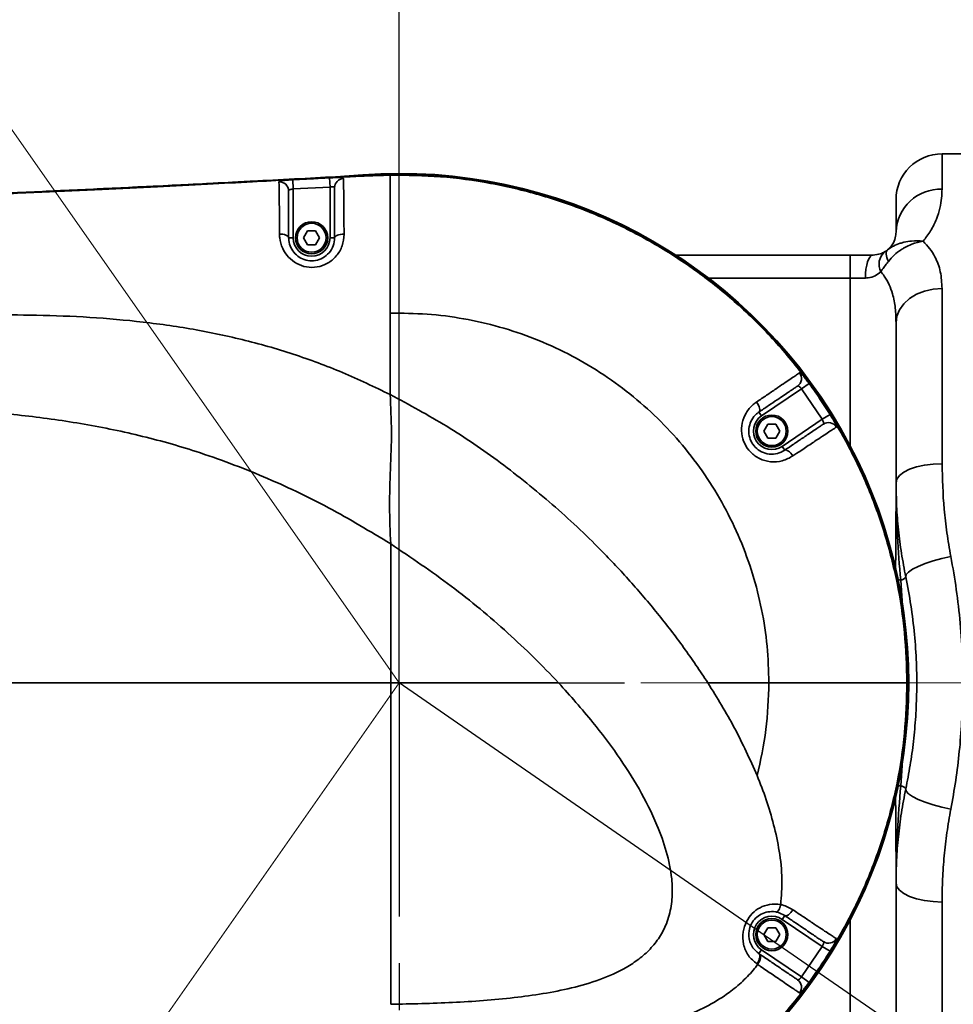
# Model space of a CAD drawing. Header units: millimetres. Extents: x -10540 to 6039, y -7467 to 6433.
# Tile 136 of 177: x -3058 to -2855, y 2593 to 2807. Entities that reach past the tile are written whole.
import ezdxf

# ---------------------------------------------------------------- set-up
doc = ezdxf.new("R2010")
doc.units = ezdxf.units.MM
doc.header["$LTSCALE"] = 8
doc.header["$PDSIZE"] = -1
doc.linetypes.add('CENTER', pattern=[10.16, 6.35, -1.27, 1.27, -1.27])
doc.linetypes.add('CENTERX2', pattern=[20.32, 12.7, -2.54, 2.54, -2.54])
doc.layers.get('Defpoints').update_dxf_attribs({"true_color": 0x5e5e5e})
doc.layers.add('2细线层', color=4, linetype='Continuous', lineweight=13)
doc.layers.add('7标注层', color=4, linetype='Continuous', lineweight=13)
doc.layers.add('中心线层', color=1, linetype='CENTER')
doc.layers.add('细实线层', color=7, linetype='Continuous')
doc.dimstyles.new('ISO-25', dxfattribs={"dimscale": 20, "dimtxt": 5, "dimasz": 6, "dimexe": 6, "dimexo": 0.625, "dimtad": 1, "dimtoh": 1, "dimdec": 0, "dimtxsty": 'Standard', "dimcen": 2.5, "dimclrd": 1, "dimclre": 1, "dimclrt": 4, "dimadec": 1, "dimazin": 2, "dimtfac": 1, "dimtdec": 0, "dimtmove": 0, "dimatfit": 0, "dimfxl": 1, "dimarcsym": 0})

# ---------------------------------------------------------------- blocks, each defined once
blk = doc.blocks.new('SW_CENTERMARKSYMBOL_2')
at = {"layer": '中心线层', "color": 0}
for p, q in [((0, 5), (0, 49)), ((0, 0), (0, 2.5)), ((-5, 0), (-49, 0)), ((0, 0), (-2.5, 0)), ((0, 0), (0, -2.5)), ((0, 0), (2.5, 0)), ((5, 0), (49, 0)), ((0, -5), (0, -49))]:
    blk.add_line(p, q, dxfattribs=at)
blk = doc.blocks.new('*D78')
at = {"layer": 'Defpoints', "color": 0, "linetype": 'ByBlock', "transparency": 16777216}
for p in [(-4976.16, 2662.54), (-2658.47, 2662.54), (-4574.67, 2472.48), (-4229.73, 2154.19), (-4257.59, 674.22)]:
    blk.add_point(p, dxfattribs=at)
at = {"layer": '细实线层', "color": 1, "linetype": 'ByBlock', "lineweight": -2, "transparency": 16777216}
blk.add_arc((-4608.18, 2662.54), 633.76, 290.86508, 349.13492, dxfattribs=at)
at = {"layer": '细实线层', "color": 1, "linetype": 'ByBlock', "transparency": 16777216}
for points in [[(-4005.7, 2544.97), (-3965.88, 2541.18), (-3974.43, 2662.54)], [(-4377.14, 2051.06), (-4387.78, 2089.62), (-4498.13, 2038.41)]]:
    blk.add_solid(points, dxfattribs=at)
at = {"layer": '细实线层', "color": 4, "linetype": 'ByBlock', "transparency": 16777216, "insert": (-4118.82, 2368.92), "char_height": 100, "attachment_point": 5, "rotation": 59.0362}
blk.add_mtext('80°', dxfattribs=at)
blk = doc.blocks.new('*D87')
at = {"layer": '2细线层', "color": 1, "linetype": 'ByBlock', "lineweight": -2, "transparency": 16777216}
for p, q in [((-4788.68, 4272.97), (-1386.54, 4272.97)), ((-1506.54, 792.54), (-1506.54, 4152.97)), ((-5173.81, 672.54), (-1386.54, 672.54))]:
    blk.add_line(p, q, dxfattribs=at)
at = {"layer": '2细线层', "color": 1, "linetype": 'ByBlock', "transparency": 16777216}
for points in [[(-1526.54, 4152.97), (-1486.54, 4152.97), (-1506.54, 4272.97)], [(-1526.54, 792.54), (-1486.54, 792.54), (-1506.54, 672.54)]]:
    blk.add_solid(points, dxfattribs=at)
at = {"layer": 'Defpoints', "color": 0, "linetype": 'ByBlock', "transparency": 16777216}
for p in [(-4801.18, 4272.97), (-1506.54, 4272.97), (-5186.31, 672.54)]:
    blk.add_point(p, dxfattribs=at)
at = {"layer": '2细线层', "color": 4, "linetype": 'ByBlock', "transparency": 16777216, "insert": (-1569.6, 2367.54), "char_height": 100, "attachment_point": 5, "rotation": 90}
blk.add_mtext('3600', dxfattribs=at)
blk = doc.blocks.new('*D93')
at = {"layer": '2细线层', "color": 1, "linetype": 'ByBlock', "lineweight": -2, "transparency": 16777216}
for p, q in [((-4801.18, 2445.04), (-4801.18, 3353.12)), ((-2975.18, 2675.04), (-2975.18, 3353.12)), ((-4681.18, 3233.12), (-3095.18, 3233.12))]:
    blk.add_line(p, q, dxfattribs=at)
at = {"layer": '2细线层', "color": 1, "linetype": 'ByBlock', "transparency": 16777216}
for points in [[(-4681.18, 3253.12), (-4681.18, 3213.12), (-4801.18, 3233.12)], [(-3095.18, 3253.12), (-3095.18, 3213.12), (-2975.18, 3233.12)]]:
    blk.add_solid(points, dxfattribs=at)
at = {"layer": 'Defpoints', "color": 0, "linetype": 'ByBlock', "transparency": 16777216}
for p in [(-2975.18, 3233.12), (-2975.18, 2662.54), (-4801.18, 2432.54)]:
    blk.add_point(p, dxfattribs=at)
at = {"layer": '2细线层', "color": 4, "linetype": 'ByBlock', "transparency": 16777216, "insert": (-3888.18, 3295.62), "char_height": 100, "attachment_point": 5}
blk.add_mtext('1826', dxfattribs=at)
blk = doc.blocks.new('*D94')
at = {"layer": '2细线层', "color": 1, "linetype": 'ByBlock', "lineweight": -2, "transparency": 16777216}
blk.add_arc((-2975.18, 2662.54), 313.74, 22.0503, 102.9497, dxfattribs=at)
at = {"layer": '2细线层', "color": 1, "linetype": 'ByBlock', "transparency": 16777216}
for points in [[(-3037.36, 2950.03), (-3053.61, 2986.58), (-3155.13, 2919.54)], [(-2664.75, 2784.15), (-2704.02, 2776.5), (-2661.44, 2662.54)]]:
    blk.add_solid(points, dxfattribs=at)
at = {"layer": 'Defpoints', "color": 0, "linetype": 'ByBlock', "transparency": 16777216}
for p in [(-3248.47, 3052.84), (-2740.8, 2871.11), (-4976.16, 2662.54), (-2975.18, 2662.54), (-2658.47, 2662.54)]:
    blk.add_point(p, dxfattribs=at)
at = {"layer": '2细线层', "color": 4, "linetype": 'ByBlock', "transparency": 16777216, "insert": (-2801.45, 2996.27), "char_height": 100, "attachment_point": 5, "rotation": 332.5}
blk.add_mtext('125°', dxfattribs=at)
blk = doc.blocks.new('*D95')
at = {"layer": '2细线层', "color": 1, "linetype": 'ByBlock', "lineweight": -2, "transparency": 16777216}
blk.add_line((-2645.97, 2662.54), (-2450.72, 2662.54), dxfattribs=at)
blk.add_arc((-2975.18, 2662.54), 404.46, 252.0622, 342.9378, dxfattribs=at)
at = {"layer": '2细线层', "color": 1, "linetype": 'ByBlock', "transparency": 16777216}
for points in [[(-2608.3, 2546.83), (-2568.74, 2540.9), (-2570.72, 2662.54)], [(-3108.66, 2259.84), (-3090.83, 2295.64), (-3207.17, 2331.23)]]:
    blk.add_solid(points, dxfattribs=at)
at = {"layer": 'Defpoints', "color": 0, "linetype": 'ByBlock', "transparency": 16777216}
for p in [(-4976.16, 2662.54), (-2975.18, 2662.54), (-2658.47, 2662.54), (-2673.04, 2393.66), (-3248.47, 2272.24)]:
    blk.add_point(p, dxfattribs=at)
at = {"layer": '2细线层', "color": 4, "linetype": 'ByBlock', "transparency": 16777216, "insert": (-2920.97, 2324.9), "char_height": 100, "attachment_point": 5, "rotation": 9.1207}
blk.add_mtext('125°', dxfattribs=at)
blk = doc.blocks.new('*D96')
at = {"layer": '2细线层', "color": 1, "linetype": 'ByBlock', "lineweight": -2, "transparency": 16777216}
for p, q in [((-2975.18, 2675.04), (-2975.18, 3353.12)), ((-2730.18, 2675.03), (-2730.18, 3353.12)), ((-3095.18, 3233.12), (-3215.18, 3233.12)), ((-2975.18, 3233.12), (-2730.18, 3233.12)), ((-2610.18, 3233.12), (-2206.68, 3233.12))]:
    blk.add_line(p, q, dxfattribs=at)
at = {"layer": '2细线层', "color": 1, "linetype": 'ByBlock', "transparency": 16777216}
for points in [[(-3095.18, 3253.12), (-3095.18, 3213.12), (-2975.18, 3233.12)], [(-2610.18, 3253.12), (-2610.18, 3213.12), (-2730.18, 3233.12)]]:
    blk.add_solid(points, dxfattribs=at)
at = {"layer": 'Defpoints', "color": 0, "linetype": 'ByBlock', "transparency": 16777216}
for p in [(-2975.18, 3233.12), (-2975.18, 2662.54), (-2730.18, 2662.53)]:
    blk.add_point(p, dxfattribs=at)
at = {"layer": '2细线层', "color": 4, "linetype": 'ByBlock', "transparency": 16777216, "insert": (-2320.87, 3295.62), "char_height": 100, "attachment_point": 5}
blk.add_mtext('245', dxfattribs=at)

msp = doc.modelspace()

# ---------------------------------------------------------------- linework, layer by layer
at = {"color": 7, "linetype": 'Continuous', "lineweight": 35}
for p, q in [((-2848.36, 2777.54), (-2857.18, 2777.54)), ((-2857.18, 2777.54), (-2857.18, 2769.87)), ((-2998.28, 2771.9), (-2998.18, 2769.9)), ((-2990.28, 2772.32), (-2990.18, 2770.32)), ((-2977.11, 2773.03), (-2977.1, 2772.9)), ((-2990.18, 2770.32), (-2998.18, 2769.9)), ((-2998.18, 2769.9), (-2998.18, 2759.29)), ((-2990.18, 2759.29), (-2990.18, 2770.32)), ((-2867.18, 2760.54), (-2867.18, 2767.54)), ((-2998.18, 2759.29), (-2999.18, 2759.29)), ((-2995.91, 2759.29), (-2995.04, 2760.79)), ((-2995.04, 2757.79), (-2995.91, 2759.29)), ((-2995.04, 2760.79), (-2993.31, 2760.79)), ((-2993.31, 2760.79), (-2992.45, 2759.29)), ((-2992.45, 2759.29), (-2993.31, 2757.79)), ((-2990.18, 2759.29), (-2989.18, 2759.29)), ((-2993.31, 2757.79), (-2995.04, 2757.79)), ((-2915.04, 2755.54), (-2877.18, 2755.54)), ((-2877.18, 2755.54), (-2872.18, 2755.54)), ((-2877.18, 2755.54), (-2877.18, 2750.54)), ((-2877.18, 2750.54), (-2907.93, 2750.54)), ((-2873.84, 2750.54), (-2877.18, 2750.54)), ((-2877.18, 2714.13), (-2877.18, 2750.54)), ((-2857.18, 2748.25), (-2857.18, 2710.18)), ((-2867.18, 2706.04), (-2867.18, 2740.8)), ((-2887.7, 2726.46), (-2886.08, 2727.64)), ((-2887.7, 2726.46), (-2896.42, 2720.57)), ((-2883.22, 2719.83), (-2887.7, 2726.46)), ((-2896.42, 2720.57), (-2896.98, 2721.4)), ((-2883.22, 2719.83), (-2881.52, 2720.89)), ((-2895.91, 2717.26), (-2895.04, 2718.76)), ((-2895.04, 2718.76), (-2893.31, 2718.76)), ((-2893.31, 2718.76), (-2892.45, 2717.26)), ((-2891.94, 2713.94), (-2883.22, 2719.83)), ((-2895.04, 2715.76), (-2895.91, 2717.26)), ((-2892.45, 2717.26), (-2893.31, 2715.76)), ((-2893.31, 2715.76), (-2895.04, 2715.76)), ((-2891.94, 2713.94), (-2891.38, 2713.11)), ((-2866.15, 2684.89), (-2865.67, 2678.02)), ((-2977, 2662.54), (-2940.51, 2662.54)), ((-2908.07, 2662.54), (-2894.8, 2662.54)), ((-2865.68, 2646.72), (-2866.15, 2640.19)), ((-2867.18, 2584.28), (-2867.18, 2619.04)), ((-2892.24, 2614.35), (-2892.24, 2614.34)), ((-2857.18, 2614.9), (-2857.18, 2576.82)), ((-2891.94, 2611.13), (-2891.38, 2611.96)), ((-2895.91, 2607.82), (-2895.04, 2609.32)), ((-2895.04, 2609.32), (-2893.31, 2609.32)), ((-2893.31, 2609.32), (-2892.45, 2607.82)), ((-2883.22, 2605.24), (-2891.94, 2611.13)), ((-2877.18, 2574.54), (-2877.18, 2610.95)), ((-2895.04, 2606.32), (-2895.91, 2607.82)), ((-2892.45, 2607.82), (-2893.31, 2606.32)), ((-2893.31, 2606.32), (-2895.04, 2606.32)), ((-2887.7, 2598.62), (-2883.22, 2605.24)), ((-2881.52, 2604.19), (-2883.22, 2605.24)), ((-2896.42, 2604.51), (-2896.98, 2603.68)), ((-2896.98, 2603.68), (-2896.81, 2603.57)), ((-2896.42, 2604.51), (-2887.7, 2598.62)), ((-2897.27, 2601.34), (-2897.43, 2601.45)), ((-2886.08, 2597.44), (-2887.7, 2598.62))]:
    msp.add_line(p, q, dxfattribs=at)
at = {"color": 7, "linetype": 'Continuous', "lineweight": 35, "flags": 128}
for points in [[(-2999.18, 2759.29), (-2999.22, 2759.45), (-2999.33, 2759.6), (-2999.51, 2759.75), (-2999.76, 2759.87), (-3000.06, 2759.97), (-3000.4, 2760.05), (-3000.77, 2760.09), (-3001.16, 2760.11)], [(-2989.18, 2759.29), (-2989.14, 2759.45), (-2989.02, 2759.6), (-2988.83, 2759.73), (-2988.58, 2759.85), (-2988.27, 2759.95), (-2987.92, 2760.02), (-2987.54, 2760.06), (-2987.14, 2760.07)], [(-2872.18, 2755.54), (-2872.5, 2755.44), (-2872.82, 2755.16), (-2873.1, 2754.7), (-2873.36, 2754.07), (-2873.56, 2753.32), (-2873.72, 2752.45), (-2873.81, 2751.51), (-2873.84, 2750.54)], [(-2869.03, 2756.65), (-2869.17, 2756.49), (-2869.26, 2756.29), (-2869.31, 2756.03), (-2869.31, 2755.72), (-2869.26, 2755.38), (-2869.17, 2755), (-2869.03, 2754.59), (-2868.84, 2754.15)], [(-2867.18, 2740.8), (-2866.99, 2742.25), (-2866.42, 2743.65), (-2865.49, 2744.94), (-2864.25, 2746.07), (-2862.73, 2747), (-2861, 2747.69), (-2859.13, 2748.11), (-2857.18, 2748.25)], [(-2897.48, 2723.59), (-2897.26, 2723.25), (-2897.08, 2722.91), (-2896.93, 2722.56), (-2896.84, 2722.24), (-2896.79, 2721.96), (-2896.8, 2721.71), (-2896.86, 2721.52), (-2896.98, 2721.4)], [(-2889.58, 2711.87), (-2889.81, 2712.19), (-2890.06, 2712.48), (-2890.32, 2712.73), (-2890.57, 2712.93), (-2890.82, 2713.08), (-2891.04, 2713.16), (-2891.23, 2713.17), (-2891.38, 2713.11)], [(-2867.18, 2706.04), (-2866.99, 2706.85), (-2866.42, 2707.62), (-2865.49, 2708.34), (-2864.25, 2708.97), (-2862.73, 2709.48), (-2861, 2709.87), (-2859.13, 2710.1), (-2857.18, 2710.18)], [(-2865.06, 2685.57), (-2864.96, 2686.07), (-2864.46, 2686.64), (-2863.58, 2687.24), (-2862.37, 2687.86), (-2860.86, 2688.47), (-2859.13, 2689.05), (-2857.24, 2689.57), (-2855.27, 2690)], [(-2865.06, 2639.51), (-2864.96, 2639.01), (-2864.46, 2638.44), (-2863.58, 2637.84), (-2862.37, 2637.21), (-2860.86, 2636.6), (-2859.13, 2636.03), (-2857.24, 2635.51), (-2855.27, 2635.07)], [(-2867.18, 2619.04), (-2866.99, 2618.23), (-2866.42, 2617.45), (-2865.49, 2616.74), (-2864.25, 2616.11), (-2862.73, 2615.59), (-2861, 2615.21), (-2859.13, 2614.98), (-2857.18, 2614.9)], [(-2891.38, 2611.96), (-2891.23, 2611.91), (-2891.04, 2611.92), (-2890.82, 2612), (-2890.57, 2612.14), (-2890.32, 2612.34), (-2890.06, 2612.6), (-2889.81, 2612.89), (-2889.58, 2613.21)], [(-2896.98, 2603.68), (-2896.85, 2603.54), (-2896.78, 2603.35), (-2896.76, 2603.1), (-2896.8, 2602.81), (-2896.89, 2602.48), (-2897.03, 2602.14), (-2897.21, 2601.79), (-2897.43, 2601.45)]]:
    msp.add_lwpolyline(points, dxfattribs=at)
at = {"color": 7, "linetype": 'Continuous', "lineweight": 35}
for centre, radius in [((-2994.18, 2759.29), 3.5), ((-2994.18, 2759.29), 3.15), ((-2894.18, 2717.26), 3.5), ((-2894.18, 2717.26), 3.15), ((-2894.18, 2607.82), 3.5), ((-2894.18, 2607.82), 3.15)]:
    msp.add_circle(centre, radius, dxfattribs=at)
for centre, radius, start, end in [((-2857.18, 2767.54), 10, 90, 180), ((-2987.2, 2770.17), 1.98, 92.1019, 179.5249), ((-2975.18, 2662.54), 110.75, 263.8564, 96.1436), ((-3001.17, 2769.46), 1.99, 0.4205, 93.2795), ((-2857.5, 2760.19), 9.68, 88.0932, 177.9569), ((-2994.18, 2759.29), 4, 180, 0), ((-2867.26, 2753.52), 3.62, 131.6839, 206.6278), ((-2889.71, 2728.71), 1.99, 304.362, 38.0826), ((-2894.18, 2717.26), 4, 124.0403, 304.0403), ((-2881.86, 2717.14), 1.99, 30.226, 123.7824), ((-2864.92, 2692.35), 7.56, 256.1534, 260.605), ((-2866.4, 2686.5), 1.63, 278.5308, 325.1769), ((-2864.92, 2632.73), 7.56, 99.395, 103.8466), ((-2866.4, 2638.58), 1.63, 34.8231, 81.4692), ((-2894.18, 2607.82), 4, 55.9597, 235.9597), ((-2881.86, 2607.94), 1.99, 236.2176, 329.774), ((-2889.71, 2596.37), 1.99, 321.9174, 55.638)]:
    msp.add_arc(centre, radius, start, end, dxfattribs=at)
for points, knots in [([(-2977.1, 2772.9), (-2978.37, 2772.86), (-2981.27, 2772.79), (-2986.16, 2772.56), (-2992.14, 2772.26), (-2999.22, 2771.88), (-3007.56, 2771.43), (-3017.18, 2770.93), (-3028.07, 2770.38), (-3040.07, 2769.79), (-3053.13, 2769.2), (-3067.19, 2768.59), (-3082.19, 2767.99), (-3098.06, 2767.4), (-3116.24, 2766.78), (-3136.78, 2766.16), (-3159.67, 2765.55), (-3183.36, 2765.02), (-3207.71, 2764.58), (-3234.32, 2764.2), (-3263.05, 2763.94), (-3293.73, 2763.83), (-3324.34, 2763.9), (-3354.64, 2764.15), (-3384.42, 2764.59), (-3413.47, 2765.21), (-3440.86, 2766), (-3466.52, 2766.93), (-3490.39, 2767.98), (-3513.18, 2769.18), (-3534.82, 2770.51), (-3555.28, 2771.94), (-3568.51, 2773.05), (-3574.92, 2773.59)], [0, 0, 0, 0, 0.006359, 0.014533, 0.024546, 0.036403, 0.050096, 0.066421, 0.084678, 0.104789, 0.126672, 0.150234, 0.175371, 0.201956, 0.229861, 0.266612, 0.304978, 0.344692, 0.385481, 0.42707, 0.478162, 0.529582, 0.580892, 0.63167, 0.681559, 0.730228, 0.777357, 0.818996, 0.858983, 0.897165, 0.933432, 0.967728, 1, 1, 1, 1]), ([(-2977.11, 2773.03), (-2979.99, 2772.93), (-2985.77, 2772.73), (-2994.65, 2772.25), (-3003.49, 2771.78), (-3012.33, 2771.31), (-3020.98, 2770.87), (-3031.33, 2770.35), (-3043.31, 2769.77), (-3056.91, 2769.16), (-3078.24, 2768.26), (-3107.39, 2767.17), (-3146.67, 2765.98), (-3188.3, 2765.01), (-3232.18, 2764.33), (-3270.76, 2764.02), (-3304.03, 2763.97), (-3332.05, 2764.08), (-3360.18, 2764.35), (-3388.16, 2764.79), (-3416.05, 2765.41), (-3441.75, 2766.16), (-3465.63, 2767.04), (-3487.68, 2767.99), (-3510.03, 2769.13), (-3532.25, 2770.47), (-3553.93, 2771.97), (-3568.03, 2773.14), (-3574.91, 2773.72)], [0, 0, 0, 0, 0.014484, 0.029003, 0.044572, 0.058867, 0.073439, 0.08799, 0.110819, 0.133617, 0.156263, 0.217865, 0.27991, 0.353315, 0.426692, 0.5, 0.546788, 0.593549, 0.640509, 0.687871, 0.73389, 0.780389, 0.816785, 0.853763, 0.891038, 0.929048, 0.965368, 1, 1, 1, 1]), ([(-3232.62, 2764.44), (-3218.65, 2764.61), (-3184.75, 2765.02), (-3130.93, 2766.38), (-3071.15, 2768.45), (-3027.87, 2770.49), (-3004.52, 2771.72), (-3001.09, 2771.91)], [0, 0, 0, 0, 0.180864, 0.438985, 0.697227, 0.955469, 1, 1, 1, 1]), ([(-3001.28, 2771.45), (-3001.27, 2771.49), (-3001.23, 2771.58), (-3000.89, 2771.68), (-3000.21, 2771.77), (-2999.3, 2771.84), (-2998.62, 2771.88), (-2998.28, 2771.9)], [0, 0, 0, 0, 0.152113, 0.374596, 0.587651, 0.794889, 1, 1, 1, 1]), ([(-2998.28, 2771.9), (-2996.95, 2771.97), (-2994.28, 2772.11), (-2991.62, 2772.25), (-2990.28, 2772.32)], [0, 0, 0, 0, 0.499057, 1, 1, 1, 1]), ([(-2990.28, 2772.32), (-2990.03, 2772.33), (-2989.45, 2772.36), (-2988.59, 2772.39), (-2987.85, 2772.38), (-2987.36, 2772.32), (-2987.3, 2772.21), (-2987.27, 2772.15)], [0, 0, 0, 0, 0.14839, 0.351388, 0.557603, 0.773379, 1, 1, 1, 1]), ([(-2987.27, 2772.15), (-2987.27, 2771.99), (-2987.26, 2771.68), (-2987.24, 2770.81), (-2987.21, 2769.64), (-2987.19, 2767.91), (-2987.16, 2765.51), (-2987.15, 2762.72), (-2987.14, 2760.86), (-2987.14, 2760.07)], [0, 0, 0, 0, 0.115919, 0.231719, 0.345292, 0.459014, 0.655821, 0.853178, 1, 1, 1, 1]), ([(-2977.1, 2742.89), (-2977.1, 2745.2), (-2977.1, 2749.59), (-2977.1, 2755.7), (-2977.1, 2760.95), (-2977.1, 2764.84), (-2977.1, 2767.53), (-2977.1, 2769.3), (-2977.1, 2770.68), (-2977.1, 2771.98), (-2977.1, 2772.8), (-2977.1, 2772.87), (-2977.1, 2772.9)], [0, 0, 0, 0, 0.177056, 0.336924, 0.47707, 0.596495, 0.662004, 0.720371, 0.772854, 0.821063, 0.911047, 1, 1, 1, 1]), ([(-3001.16, 2760.11), (-3001.16, 2761.26), (-3001.17, 2763.56), (-3001.19, 2766.3), (-3001.22, 2768.33), (-3001.24, 2769.68), (-3001.26, 2770.65), (-3001.27, 2771.19), (-3001.28, 2771.38), (-3001.28, 2771.45)], [0, 0, 0, 0, 0.220293, 0.440006, 0.571354, 0.702486, 0.820122, 0.937822, 1, 1, 1, 1]), ([(-2998.18, 2769.9), (-2998.29, 2769.88), (-2998.52, 2769.84), (-2998.82, 2769.77), (-2999.04, 2769.69), (-2999.16, 2769.6), (-2999.17, 2769.51), (-2999.18, 2769.48)], [0, 0, 0, 0, 0.210072, 0.421101, 0.634048, 0.851639, 1, 1, 1, 1]), ([(-2989.18, 2770.18), (-2989.19, 2770.23), (-2989.21, 2770.34), (-2989.37, 2770.39), (-2989.62, 2770.39), (-2989.9, 2770.36), (-2990.1, 2770.33), (-2990.18, 2770.32)], [0, 0, 0, 0, 0.221842, 0.430928, 0.63693, 0.845536, 1, 1, 1, 1]), ([(-2989.18, 2759.29), (-2989.18, 2760.05), (-2989.18, 2761.77), (-2989.18, 2764.36), (-2989.18, 2766.98), (-2989.18, 2769.25), (-2989.18, 2769.87), (-2989.18, 2770.18)], [0, 0, 0, 0, 0.15768, 0.359753, 0.565311, 0.782636, 1, 1, 1, 1]), ([(-2857.18, 2769.87), (-2857.2, 2769.23), (-2857.23, 2767.96), (-2857.6, 2765.77), (-2858.33, 2763.37), (-2859.47, 2760.91), (-2860.74, 2759.28), (-2861.32, 2758.54)], [0, 0, 0, 0, 0.203065, 0.406075, 0.614739, 0.823175, 1, 1, 1, 1]), ([(-2999.18, 2769.48), (-2999.18, 2769.33), (-2999.18, 2769.03), (-2999.18, 2768.08), (-2999.18, 2766.83), (-2999.18, 2765.02), (-2999.18, 2762.5), (-2999.18, 2760.37), (-2999.18, 2759.29)], [0, 0, 0, 0, 0.139058, 0.28362, 0.409813, 0.539366, 0.767214, 1, 1, 1, 1]), ([(-2987.14, 2760.07), (-2987.22, 2759.22), (-2987.37, 2757.54), (-2988.69, 2755.28), (-2990.62, 2753.65), (-2992.93, 2752.83), (-2995.29, 2752.83), (-2997.49, 2753.6), (-2999.31, 2755.02), (-3000.6, 2756.98), (-3001.11, 2758.77), (-3001.15, 2759.82), (-3001.16, 2760.11)], [0, 0, 0, 0, 0.118333, 0.235275, 0.345493, 0.44932, 0.549134, 0.647462, 0.746828, 0.849784, 0.958922, 1, 1, 1, 1]), ([(-2999.18, 2759.29), (-2999.17, 2759.1), (-2999.14, 2758.38), (-2998.79, 2757.15), (-2997.87, 2755.8), (-2996.57, 2754.81), (-2995.01, 2754.27), (-2993.31, 2754.27), (-2991.67, 2754.85), (-2990.29, 2755.99), (-2989.35, 2757.56), (-2989.23, 2758.71), (-2989.18, 2759.29)], [0, 0, 0, 0, 0.0416723, 0.1516455, 0.2544154, 0.3529145, 0.4500709, 0.5487822, 0.6519257, 0.7621824, 0.880049, 1, 1, 1, 1]), ([(-2869.03, 2756.65), (-2868.66, 2757.03), (-2867.69, 2758.02), (-2867.27, 2759.36), (-2867.21, 2760.15), (-2867.18, 2760.54)], [0, 0, 0, 0, 0.238631, 0.618085, 1, 1, 1, 1]), ([(-2869.03, 2756.65), (-2868.62, 2756.94), (-2867.8, 2757.53), (-2866.55, 2758.03), (-2865.21, 2758.39), (-2863.59, 2758.64), (-2862.16, 2758.63), (-2861.33, 2758.54), (-2861.32, 2758.54)], [0, 0, 0, 0, 0.206248, 0.412551, 0.511722, 0.717055, 0.997638, 1, 1, 1, 1]), ([(-2868.84, 2754.15), (-2868.43, 2754.62), (-2867.61, 2755.57), (-2866.38, 2756.51), (-2865.1, 2757.29), (-2863.54, 2758.03), (-2862.14, 2758.41), (-2861.33, 2758.54), (-2861.32, 2758.54)], [0, 0, 0, 0, 0.212085, 0.424221, 0.511964, 0.716924, 0.997638, 1, 1, 1, 1]), ([(-2861.32, 2758.54), (-2860.81, 2758.01), (-2859.8, 2756.96), (-2858.45, 2754.77), (-2857.38, 2751.92), (-2857.25, 2749.49), (-2857.18, 2748.25)], [0, 0, 0, 0, 0.182194, 0.366986, 0.679371, 1, 1, 1, 1]), ([(-2872.18, 2755.54), (-2871.62, 2755.6), (-2870.61, 2755.7), (-2869.95, 2756.06), (-2869.66, 2756.22)], [0, 0, 0, 0, 0.555835, 1, 1, 1, 1]), ([(-2869.66, 2756.22), (-2869.5, 2756.32), (-2869.3, 2756.43), (-2869.06, 2756.63), (-2869.03, 2756.65)], [0, 0, 0, 0, 0.866671, 1, 1, 1, 1]), ([(-2870.49, 2751.9), (-2870.05, 2752.53), (-2869.54, 2753.27), (-2868.94, 2754.03), (-2868.84, 2754.15)], [0, 0, 0, 0, 0.840178, 1, 1, 1, 1]), ([(-2870.49, 2751.9), (-2870.89, 2751.59), (-2871.68, 2750.98), (-2872.9, 2750.58), (-2873.65, 2750.55), (-2873.84, 2750.54)], [0, 0, 0, 0, 0.427538, 0.849901, 1, 1, 1, 1]), ([(-2867.18, 2740.8), (-2867.21, 2741.87), (-2867.27, 2744.03), (-2867.81, 2746.81), (-2868.64, 2749.13), (-2869.51, 2750.73), (-2870.23, 2751.59), (-2870.49, 2751.9)], [0, 0, 0, 0, 0.2653411, 0.5344205, 0.7157834, 0.9004507, 1, 1, 1, 1]), ([(-2977.1, 2725.21), (-2980.54, 2726.86), (-2987.4, 2730.15), (-2998.17, 2734.14), (-3009.27, 2737.31), (-3020.66, 2739.64), (-3032.19, 2741.23), (-3043.8, 2742.17), (-3055.13, 2742.54), (-3070.18, 2742.53), (-3111.7, 2742.54), (-3169.32, 2742.54), (-3239.04, 2742.54), (-3317.76, 2742.54), (-3376.81, 2742.54), (-3416.18, 2742.54)], [0, 0, 0, 0, 0.025854, 0.051707, 0.077931, 0.104226, 0.130587, 0.156958, 0.183245, 0.207606, 0.259137, 0.465265, 0.598949, 0.732634, 1, 1, 1, 1]), ([(-2977.1, 2742.89), (-2974.43, 2742.88), (-2969.09, 2742.85), (-2961.13, 2741.8), (-2953.31, 2740.02), (-2945.71, 2737.46), (-2938.4, 2734.16), (-2931.46, 2730.14), (-2924.95, 2725.46), (-2918.94, 2720.15), (-2913.49, 2714.27), (-2908.64, 2707.87), (-2904.46, 2701.03), (-2900.98, 2693.8), (-2898.24, 2686.26), (-2896.27, 2678.48), (-2895.03, 2670.55), (-2894.88, 2665.21), (-2894.8, 2662.54)], [0, 0, 0, 0, 0.062499, 0.124999, 0.187498, 0.249998, 0.312498, 0.374998, 0.437499, 0.499999, 0.562499, 0.624999, 0.687499, 0.749999, 0.812499, 0.875, 0.9375, 1, 1, 1, 1]), ([(-2977.1, 2725.21), (-2977.1, 2728.41), (-2977.1, 2734.33), (-2977.1, 2740.19), (-2977.1, 2742.89)], [0, 0, 0, 0, 0.539492, 1, 1, 1, 1]), ([(-2897.48, 2723.59), (-2896.75, 2724.09), (-2895.29, 2725.08), (-2893.32, 2726.42), (-2891.62, 2727.59), (-2890.2, 2728.55), (-2889.13, 2729.28), (-2888.45, 2729.73), (-2888.24, 2729.88), (-2888.14, 2729.94)], [0, 0, 0, 0, 0.162147, 0.324109, 0.463693, 0.603008, 0.746848, 0.890852, 1, 1, 1, 1]), ([(-2888.14, 2729.94), (-2888.11, 2729.95), (-2888.02, 2729.96), (-2887.73, 2729.72), (-2887.27, 2729.19), (-2886.7, 2728.47), (-2886.29, 2727.92), (-2886.08, 2727.64)], [0, 0, 0, 0, 0.149053, 0.368468, 0.581974, 0.791692, 1, 1, 1, 1]), ([(-2888.59, 2727.07), (-2888.67, 2727.01), (-2888.85, 2726.89), (-2889.43, 2726.5), (-2890.36, 2725.87), (-2891.59, 2725.04), (-2893.13, 2724), (-2894.93, 2722.78), (-2896.29, 2721.86), (-2896.98, 2721.4)], [0, 0, 0, 0, 0.109198, 0.247703, 0.386022, 0.522898, 0.660079, 0.829936, 1, 1, 1, 1]), ([(-2887.7, 2726.46), (-2887.77, 2726.55), (-2887.92, 2726.72), (-2888.15, 2726.93), (-2888.34, 2727.07), (-2888.49, 2727.11), (-2888.56, 2727.08), (-2888.59, 2727.07)], [0, 0, 0, 0, 0.209458, 0.420613, 0.634468, 0.852506, 1, 1, 1, 1]), ([(-2886.08, 2727.64), (-2885.31, 2726.56), (-2883.72, 2724.35), (-2882.26, 2722.06), (-2881.52, 2720.89)], [0, 0, 0, 0, 0.490924, 1, 1, 1, 1]), ([(-2976.99, 2692.74), (-2977.11, 2695.45), (-2977.36, 2700.88), (-2977.04, 2708.98), (-2976.73, 2717.07), (-2976.98, 2722.5), (-2977.1, 2725.21)], [0, 0, 0, 0, 0.249979, 0.5, 0.750021, 1, 1, 1, 1]), ([(-2977.1, 2725.21), (-2972.97, 2722.99), (-2964.69, 2718.53), (-2952.95, 2710.46), (-2941.75, 2701.46), (-2932.47, 2692.72), (-2924.94, 2684.71), (-2918.94, 2677.65), (-2913.25, 2670.29), (-2909.8, 2665.12), (-2908.07, 2662.54)], [0, 0, 0, 0, 0.149455, 0.29893, 0.452546, 0.60617, 0.704093, 0.802015, 0.901011, 1, 1, 1, 1]), ([(-2976.99, 2692.74), (-2981.45, 2695.44), (-2990.37, 2700.85), (-3004.55, 2707.52), (-3018.35, 2712.74), (-3031.68, 2716.48), (-3044.38, 2719.04), (-3057.25, 2720.8), (-3070.21, 2721.89), (-3083.2, 2722.45), (-3117.49, 2722.7), (-3173.07, 2722.47), (-3249.97, 2722.56), (-3331, 2722.53), (-3386.41, 2722.54), (-3416.18, 2722.54)], [0, 0, 0, 0, 0.0351551, 0.0703699, 0.1055179, 0.134555, 0.1636511, 0.1928412, 0.2221008, 0.2513577, 0.2805024, 0.4533967, 0.62629, 0.7991818, 1, 1, 1, 1]), ([(-2889.58, 2711.87), (-2890.33, 2711.46), (-2891.81, 2710.66), (-2894.42, 2710.47), (-2896.86, 2711.14), (-2898.84, 2712.56), (-2900.19, 2714.5), (-2900.82, 2716.74), (-2900.7, 2719.07), (-2899.83, 2721.28), (-2898.62, 2722.76), (-2897.73, 2723.41), (-2897.48, 2723.59)], [0, 0, 0, 0, 0.117505, 0.233634, 0.342259, 0.4444, 0.543172, 0.641341, 0.741326, 0.845406, 0.955885, 1, 1, 1, 1]), ([(-2896.98, 2721.4), (-2897.15, 2721.27), (-2897.75, 2720.83), (-2898.57, 2719.82), (-2899.16, 2718.28), (-2899.23, 2716.65), (-2898.77, 2715.06), (-2897.81, 2713.69), (-2896.41, 2712.67), (-2894.71, 2712.18), (-2892.89, 2712.29), (-2891.89, 2712.84), (-2891.38, 2713.11)], [0, 0, 0, 0, 0.044913, 0.156807, 0.261217, 0.360683, 0.457856, 0.555475, 0.656587, 0.764648, 0.881114, 1, 1, 1, 1]), ([(-2881.52, 2720.89), (-2881.41, 2720.7), (-2881.11, 2720.22), (-2880.67, 2719.48), (-2880.3, 2718.78), (-2880.09, 2718.29), (-2880.12, 2718.19), (-2880.14, 2718.14)], [0, 0, 0, 0, 0.134402, 0.345026, 0.558327, 0.776155, 1, 1, 1, 1]), ([(-2891.38, 2713.11), (-2891.11, 2713.3), (-2890.06, 2714.01), (-2888.28, 2715.21), (-2886.36, 2716.5), (-2884.9, 2717.49), (-2883.91, 2718.16), (-2883.27, 2718.59), (-2883.07, 2718.73), (-2882.97, 2718.79)], [0, 0, 0, 0, 0.065602, 0.256134, 0.446078, 0.58556, 0.724833, 0.862235, 1, 1, 1, 1]), ([(-2882.97, 2718.79), (-2882.94, 2718.83), (-2882.89, 2718.89), (-2882.91, 2719.08), (-2882.99, 2719.34), (-2883.1, 2719.6), (-2883.19, 2719.77), (-2883.22, 2719.83)], [0, 0, 0, 0, 0.2212277, 0.4386896, 0.6531008, 0.8651407, 1, 1, 1, 1]), ([(-2880.14, 2718.14), (-2880.26, 2718.06), (-2880.49, 2717.91), (-2881.24, 2717.43), (-2882.4, 2716.66), (-2884.07, 2715.56), (-2886.22, 2714.13), (-2888.15, 2712.83), (-2889.3, 2712.06), (-2889.58, 2711.87)], [0, 0, 0, 0, 0.139587, 0.278851, 0.424063, 0.569459, 0.75375, 0.938565, 1, 1, 1, 1]), ([(-2857.18, 2710.18), (-2857.09, 2706.91), (-2856.97, 2701.97), (-2856.18, 2695.18), (-2855.57, 2691.73), (-2855.27, 2690)], [0, 0, 0, 0, 0.495655, 0.74783, 1, 1, 1, 1]), ([(-2867.28, 2687.28), (-2867.25, 2690.62), (-2867.19, 2696.67), (-2867.18, 2702.91), (-2867.18, 2705.82), (-2867.18, 2706.02), (-2867.18, 2706.04)], [0, 0, 0, 0, 0.534601, 0.967788, 0.997182, 1, 1, 1, 1]), ([(-2865.06, 2685.57), (-2865.39, 2687.28), (-2866.05, 2690.69), (-2866.69, 2695.83), (-2867.1, 2700.97), (-2867.15, 2704.35), (-2867.18, 2706.04)], [0, 0, 0, 0, 0.2478, 0.495604, 0.747798, 1, 1, 1, 1]), ([(-2867.05, 2700.94), (-2867.01, 2698.77), (-2866.92, 2693.41), (-2866.44, 2688.06), (-2866.15, 2684.89)], [0, 0, 0, 0, 0.406243, 1, 1, 1, 1]), ([(-2977, 2662.54), (-2977, 2664.77), (-2977, 2669.37), (-2976.99, 2676.58), (-2976.99, 2684.43), (-2976.99, 2689.89), (-2976.99, 2692.74)], [0, 0, 0, 0, 0.221236, 0.457431, 0.716273, 1, 1, 1, 1]), ([(-2940.51, 2662.54), (-2942.29, 2664.4), (-2945.86, 2668.13), (-2953.52, 2675.27), (-2963.69, 2683.8), (-2972.54, 2689.75), (-2976.99, 2692.74)], [0, 0, 0, 0, 0.1628731, 0.3260616, 0.6618531, 1, 1, 1, 1]), ([(-2855.27, 2690), (-2854.85, 2687.62), (-2854.01, 2682.86), (-2853.19, 2675.47), (-2852.71, 2667.95), (-2852.63, 2660.73), (-2852.88, 2653.96), (-2853.39, 2647.62), (-2854.16, 2641.3), (-2854.9, 2637.15), (-2855.27, 2635.07)], [0, 0, 0, 0, 0.133178, 0.26635, 0.403122, 0.539893, 0.653797, 0.767703, 0.88385, 1, 1, 1, 1]), ([(-2865.06, 2639.51), (-2864.73, 2641.2), (-2864.07, 2644.6), (-2863.35, 2649.86), (-2862.87, 2655.22), (-2862.64, 2660.93), (-2862.7, 2666.9), (-2863.13, 2673.17), (-2863.88, 2679.43), (-2864.67, 2683.52), (-2865.06, 2685.57)], [0, 0, 0, 0, 0.113764, 0.227522, 0.343875, 0.460225, 0.593, 0.725778, 0.862883, 1, 1, 1, 1]), ([(-3417.16, 2662.54), (-3405.54, 2662.54), (-3381.97, 2662.54), (-3346.25, 2662.54), (-3309.9, 2662.54), (-3274.84, 2662.54), (-3241.38, 2662.54), (-3209.77, 2662.54), (-3178.68, 2662.54), (-3148.33, 2662.54), (-3118.92, 2662.54), (-3092.54, 2662.54), (-3069.18, 2662.54), (-3048.77, 2662.54), (-3029.33, 2662.54), (-3010.92, 2662.54), (-2993.59, 2662.54), (-2982.4, 2662.54), (-2977, 2662.54)], [0, 0, 0, 0, 0.079214, 0.160618, 0.243458, 0.326933, 0.399569, 0.471545, 0.542346, 0.611471, 0.678438, 0.742784, 0.791243, 0.837665, 0.881878, 0.923739, 0.963146, 1, 1, 1, 1]), ([(-2977, 2662.54), (-2977, 2659.93), (-2977, 2654.51), (-2976.99, 2645.94), (-2976.99, 2636.49), (-2976.98, 2626.2), (-2976.97, 2615.26), (-2976.96, 2604), (-2976.95, 2596.44), (-2976.95, 2592.67)], [0, 0, 0, 0, 0.111517, 0.232306, 0.367219, 0.516102, 0.673558, 0.836887, 1, 1, 1, 1]), ([(-2976.95, 2592.67), (-2972.48, 2592.76), (-2963.54, 2592.96), (-2952.51, 2593.77), (-2943.89, 2594.92), (-2937.66, 2596.15), (-2931.54, 2597.9), (-2926.63, 2600.08), (-2923.03, 2602.45), (-2920.56, 2604.62), (-2918.51, 2607.21), (-2917.19, 2609.76), (-2916.23, 2612.69), (-2915.73, 2615.97), (-2915.86, 2620.65), (-2916.96, 2625.94), (-2919.36, 2632.5), (-2922.9, 2639.57), (-2927.67, 2646.97), (-2933.48, 2654.7), (-2937.98, 2659.71), (-2940.51, 2662.54)], [0, 0, 0, 0, 0.107139, 0.214221, 0.264735, 0.315225, 0.366221, 0.417059, 0.443122, 0.469148, 0.495492, 0.521819, 0.537557, 0.569188, 0.600901, 0.649507, 0.698248, 0.768369, 0.838755, 0.909077, 1, 1, 1, 1]), ([(-2908.07, 2662.54), (-2906.07, 2659.31), (-2902.05, 2652.82), (-2898.93, 2645.86), (-2897.37, 2642.37)], [0, 0, 0, 0, 0.498105, 1, 1, 1, 1]), ([(-2897.37, 2642.37), (-2896.62, 2645.69), (-2895.13, 2652.33), (-2894.91, 2659.14), (-2894.8, 2662.54)], [0, 0, 0, 0, 0.500001, 1, 1, 1, 1]), ([(-2894.8, 2662.54), (-2892.52, 2662.54), (-2887.95, 2662.54), (-2881.18, 2662.54), (-2875.68, 2662.54), (-2871.57, 2662.54), (-2868.79, 2662.54), (-2866.6, 2662.54), (-2865.35, 2662.54), (-2864.89, 2662.54), (-2864.83, 2662.54), (-2864.8, 2662.54)], [0, 0, 0, 0, 0.1668284, 0.3336298, 0.5003172, 0.5836784, 0.6669539, 0.7501012, 0.8332623, 0.9165862, 1, 1, 1, 1]), ([(-2892.24, 2614.35), (-2892.1, 2616.18), (-2891.81, 2620.06), (-2892.45, 2625.89), (-2893.68, 2631.67), (-2895.32, 2637.14), (-2896.69, 2640.64), (-2897.37, 2642.37)], [0, 0, 0, 0, 0.1917245, 0.406271, 0.6100866, 0.806855, 1, 1, 1, 1]), ([(-2866.15, 2640.19), (-2866.43, 2636.87), (-2867.01, 2629.92), (-2867.18, 2622.87), (-2867.18, 2619.14), (-2867.18, 2619.04)], [0, 0, 0, 0, 0.4718525, 0.9856095, 1, 1, 1, 1]), ([(-2867.18, 2619.04), (-2867.15, 2620.7), (-2867.11, 2624.02), (-2866.71, 2629.12), (-2866.07, 2634.29), (-2865.4, 2637.77), (-2865.06, 2639.51)], [0, 0, 0, 0, 0.247837, 0.495668, 0.747836, 1, 1, 1, 1]), ([(-2867.18, 2619.04), (-2867.18, 2619.06), (-2867.18, 2619.29), (-2867.18, 2620.69), (-2867.18, 2623.58), (-2867.2, 2629.6), (-2867.25, 2634.44), (-2867.28, 2637.77)], [0, 0, 0, 0, 0.002822, 0.037027, 0.22389, 0.466077, 1, 1, 1, 1]), ([(-2855.27, 2635.07), (-2855.57, 2633.38), (-2856.17, 2629.99), (-2856.75, 2624.91), (-2857.11, 2619.86), (-2857.16, 2616.55), (-2857.18, 2614.9)], [0, 0, 0, 0, 0.247844, 0.4956927, 0.7478422, 1, 1, 1, 1]), ([(-2897.43, 2601.45), (-2898.09, 2602.01), (-2899.43, 2603.15), (-2900.46, 2605.65), (-2900.57, 2608.28), (-2899.82, 2610.64), (-2898.49, 2612.48), (-2896.75, 2613.78), (-2894.59, 2614.52), (-2893.03, 2614.5), (-2892.24, 2614.35), (-2892.24, 2614.35)], [0, 0, 0, 0, 0.143172, 0.287939, 0.425468, 0.544669, 0.651343, 0.757166, 0.86939, 0.999997, 1, 1, 1, 1]), ([(-2893.25, 2612.73), (-2893.24, 2612.73), (-2893.22, 2612.73), (-2893.12, 2612.73), (-2892.92, 2612.83), (-2892.66, 2613.18), (-2892.41, 2613.7), (-2892.3, 2614.12), (-2892.24, 2614.34)], [0, 0, 0, 0, 0.010707, 0.071035, 0.30343, 0.535655, 0.76783, 1, 1, 1, 1]), ([(-2892.24, 2614.34), (-2892.12, 2614.31), (-2891.17, 2614.1), (-2890.32, 2613.62), (-2889.58, 2613.21)], [0, 0, 0, 0, 0.121317, 1, 1, 1, 1]), ([(-2893.25, 2612.73), (-2893.3, 2612.74), (-2893.88, 2612.85), (-2895, 2612.84), (-2896.49, 2612.34), (-2897.75, 2611.43), (-2898.69, 2610.16), (-2899.03, 2609.12), (-2899.2, 2608.05), (-2899.19, 2607.39), (-2898.95, 2606.16), (-2898.39, 2604.87), (-2897.45, 2604.08), (-2896.98, 2603.68)], [0, 0, 0, 0, 0.012677, 0.136783, 0.248979, 0.352061, 0.453536, 0.562379, 0.566612, 0.679615, 0.701579, 0.849821, 1, 1, 1, 1]), ([(-2891.38, 2611.96), (-2891.88, 2612.25), (-2892.47, 2612.57), (-2893.15, 2612.71), (-2893.25, 2612.73)], [0, 0, 0, 0, 0.85912, 1, 1, 1, 1]), ([(-2882.97, 2606.28), (-2883.07, 2606.35), (-2883.26, 2606.48), (-2883.89, 2606.9), (-2884.81, 2607.52), (-2886.03, 2608.35), (-2887.55, 2609.38), (-2889.34, 2610.59), (-2890.7, 2611.51), (-2891.38, 2611.96)], [0, 0, 0, 0, 0.136488, 0.270419, 0.404147, 0.5364, 0.668949, 0.834373, 1, 1, 1, 1]), ([(-2889.58, 2613.21), (-2888.85, 2612.72), (-2887.39, 2611.74), (-2885.43, 2610.42), (-2883.72, 2609.28), (-2882.3, 2608.34), (-2881.21, 2607.63), (-2880.47, 2607.15), (-2880.25, 2607.01), (-2880.14, 2606.94)], [0, 0, 0, 0, 0.157968, 0.315756, 0.450714, 0.585409, 0.72484, 0.864452, 1, 1, 1, 1]), ([(-2880.14, 2606.94), (-2880.12, 2606.91), (-2880.08, 2606.84), (-2880.21, 2606.49), (-2880.52, 2605.87), (-2880.98, 2605.07), (-2881.34, 2604.48), (-2881.52, 2604.19)], [0, 0, 0, 0, 0.147795, 0.366501, 0.580081, 0.790574, 1, 1, 1, 1]), ([(-2883.22, 2605.24), (-2883.17, 2605.35), (-2883.07, 2605.55), (-2882.95, 2605.84), (-2882.89, 2606.07), (-2882.9, 2606.22), (-2882.95, 2606.26), (-2882.97, 2606.28)], [0, 0, 0, 0, 0.2103439, 0.4222836, 0.6365604, 0.8541314, 1, 1, 1, 1]), ([(-2896.81, 2603.57), (-2896.8, 2603.56), (-2896.58, 2603.41), (-2895.57, 2602.73), (-2893.84, 2601.56), (-2891.94, 2600.28), (-2890.52, 2599.32), (-2889.55, 2598.66), (-2888.9, 2598.22), (-2888.69, 2598.08), (-2888.59, 2598.01)], [0, 0, 0, 0, 0.003414, 0.055727, 0.254049, 0.451742, 0.589509, 0.727103, 0.863405, 1, 1, 1, 1]), ([(-2881.52, 2604.19), (-2882.24, 2603.06), (-2883.7, 2600.77), (-2885.28, 2598.56), (-2886.08, 2597.44)], [0, 0, 0, 0, 0.490924, 1, 1, 1, 1]), ([(-2965.28, 2582.77), (-2961.99, 2582.87), (-2955.22, 2583.07), (-2944.83, 2583.7), (-2935, 2584.73), (-2925.96, 2586.23), (-2918.82, 2587.99), (-2912.8, 2590.08), (-2907.92, 2592.32), (-2903.79, 2594.87), (-2900.47, 2597.62), (-2898.46, 2599.76), (-2897.48, 2601.05), (-2897.27, 2601.34)], [0, 0, 0, 0, 0.135771, 0.279565, 0.429325, 0.543654, 0.657888, 0.733197, 0.807295, 0.879813, 0.93302, 0.985074, 1, 1, 1, 1]), ([(-2888.14, 2595.14), (-2888.27, 2595.22), (-2888.51, 2595.38), (-2889.27, 2595.89), (-2890.39, 2596.65), (-2892, 2597.75), (-2894.1, 2599.18), (-2895.97, 2600.46), (-2897.05, 2601.19), (-2897.27, 2601.34)], [0, 0, 0, 0, 0.139587, 0.278913, 0.422279, 0.565797, 0.758053, 0.950867, 1, 1, 1, 1]), ([(-2888.59, 2598.01), (-2888.54, 2597.99), (-2888.46, 2597.96), (-2888.28, 2598.05), (-2888.07, 2598.22), (-2887.87, 2598.42), (-2887.74, 2598.56), (-2887.7, 2598.62)], [0, 0, 0, 0, 0.22286, 0.440696, 0.654598, 0.865802, 1, 1, 1, 1]), ([(-2886.08, 2597.44), (-2886.21, 2597.26), (-2886.55, 2596.8), (-2887.08, 2596.12), (-2887.58, 2595.52), (-2887.97, 2595.14), (-2888.08, 2595.14), (-2888.14, 2595.14)], [0, 0, 0, 0, 0.133578, 0.343259, 0.556293, 0.774867, 1, 1, 1, 1])]:
    msp.add_open_spline(points, degree=3, knots=knots, dxfattribs=at)
for points in [[(-2864.67, 2662.54), (-2864.77, 2666.19), (-2864.98, 2673.51), (-2866.68, 2684.37), (-2869.36, 2695.02), (-2873.1, 2705.34), (-2877.84, 2715.25), (-2883.55, 2724.64), (-2890.15, 2733.41), (-2897.59, 2741.49), (-2905.8, 2748.79), (-2914.69, 2755.24), (-2924.17, 2760.78), (-2934.16, 2765.35), (-2944.55, 2768.91), (-2955.24, 2771.4), (-2966.13, 2772.91), (-2973.45, 2772.99), (-2977.11, 2773.03)], [(-2864.8, 2662.54), (-2864.91, 2666.19), (-2865.12, 2673.5), (-2866.8, 2684.34), (-2869.48, 2694.98), (-2873.22, 2705.29), (-2877.96, 2715.19), (-2883.66, 2724.56), (-2890.25, 2733.33), (-2897.69, 2741.39), (-2905.88, 2748.69), (-2914.76, 2755.13), (-2924.23, 2760.66), (-2934.21, 2765.22), (-2944.59, 2768.78), (-2955.27, 2771.28), (-2966.14, 2772.78), (-2973.45, 2772.86), (-2977.1, 2772.9)], [(-2864.67, 2662.54), (-2864.77, 2658.88), (-2864.98, 2651.57), (-2866.68, 2640.71), (-2869.36, 2630.06), (-2873.1, 2619.73), (-2877.84, 2609.83), (-2883.55, 2600.44), (-2890.15, 2591.67), (-2897.59, 2583.59), (-2905.8, 2576.29), (-2914.69, 2569.84), (-2924.17, 2564.3), (-2934.16, 2559.73), (-2944.55, 2556.17), (-2955.24, 2553.67), (-2966.13, 2552.17), (-2973.45, 2552.09), (-2977.11, 2552.05)], [(-2864.8, 2662.54), (-2864.91, 2658.89), (-2865.12, 2651.58), (-2866.8, 2640.73), (-2869.48, 2630.1), (-2873.22, 2619.78), (-2877.96, 2609.89), (-2883.66, 2600.52), (-2890.25, 2591.75), (-2897.69, 2583.68), (-2905.88, 2576.39), (-2914.76, 2569.95), (-2924.23, 2564.42), (-2934.21, 2559.85), (-2944.59, 2556.29), (-2955.27, 2553.8), (-2966.14, 2552.3), (-2973.45, 2552.22), (-2977.1, 2552.18)], [(-2897.27, 2601.34), (-2897.19, 2601.45), (-2897.04, 2601.67), (-2896.86, 2602.03), (-2896.72, 2602.37), (-2896.63, 2602.7), (-2896.59, 2603), (-2896.61, 2603.25), (-2896.68, 2603.45), (-2896.77, 2603.53), (-2896.81, 2603.57)]]:
    msp.add_open_spline(points, degree=3, dxfattribs=at)
at = {"layer": '2细线层', "color": 4, "linetype": 'ByBlock'}
for q in [(-3248.47, 3052.84), (-3248.47, 2272.24)]:
    msp.add_line((-2975.18, 2662.54), q, dxfattribs=at)
msp.add_arc((-4801.18, 1272.54), 3000.43, 10, 150, dxfattribs=at)
at = {"layer": '7标注层', "linetype": 'CENTERX2', "lineweight": 18}
msp.add_line((-2658.47, 2662.54), (-4976.16, 2662.54), dxfattribs=at)
at = {"layer": '细实线层', "color": 4, "linetype": 'CENTER'}
for q in [(-2975.18, 2797.45), (-2975.18, 2522.14)]:
    msp.add_line((-2975.18, 2662.54), q, dxfattribs=at)
at = {"layer": '细实线层', "color": 1}
msp.add_line((-2557.97, 2374.22), (-2975.18, 2662.54), dxfattribs=at)

# ---------------------------------------------------------------- block references
at = {"layer": '7标注层'}
msp.add_blockref('SW_CENTERMARKSYMBOL_2', (-2975.18, 2662.54), dxfattribs=at)

# ---------------------------------------------------------------- dimensions: what is measured, and where the dimension line sits
at = {"layer": '2细线层', "color": 4, "linetype": 'ByBlock'}
dim = msp.add_linear_dim(base=(-1506.54, 4272.97), p1=(-5186.31, 672.54), p2=(-4801.18, 4272.97), angle=90, dimstyle='ISO-25', dxfattribs=at)
dim.commit()
dim.dimension.update_dxf_attribs({"geometry": '*D87', "text_midpoint": (-1506.54, 2367.54), "dimtype": 160})
dim = msp.add_linear_dim(base=(-2975.18, 3233.12), p1=(-4801.18, 2432.54), p2=(-2975.18, 2662.54), dimstyle='ISO-25', dxfattribs=at)
dim.commit()
dim.dimension.update_dxf_attribs({"geometry": '*D93', "text_midpoint": (-3888.18, 3295.62)})
dim = msp.add_linear_dim(base=(-2975.18, 3233.12), p1=(-2730.18, 2662.53), p2=(-2975.18, 2662.54), dimstyle='ISO-25', dxfattribs=at)
dim.commit()
dim.dimension.update_dxf_attribs({"geometry": '*D96', "text_midpoint": (-2320.87, 3233.12), "dimtype": 160})
dim = msp.add_angular_dim_2l(base=(-2740.8, 2871.11), line1=((-2658.47, 2662.54), (-4976.16, 2662.54)), line2=((-2975.18, 2662.54), (-3248.47, 3052.84)), dimstyle='ISO-25', dxfattribs=at)
dim.commit()
dim.dimension.update_dxf_attribs({"geometry": '*D94', "text_midpoint": (-2801.45, 2996.27)})
dim = msp.add_angular_dim_2l(base=(-2673.04, 2393.66), line1=((-2658.47, 2662.54), (-4976.16, 2662.54)), line2=((-2975.18, 2662.54), (-3248.47, 2272.24)), dimstyle='ISO-25', dxfattribs=at)
dim.commit()
dim.dimension.update_dxf_attribs({"geometry": '*D95', "text_midpoint": (-2911.06, 2263.19), "dimtype": 162})
at = {"layer": '细实线层', "color": 4, "linetype": 'ByBlock'}
dim = msp.add_angular_dim_2l(base=(-4229.73, 2154.19), line1=((-4574.67, 2472.48), (-4257.59, 674.22)), line2=((-2658.47, 2662.54), (-4976.16, 2662.54)), dimstyle='ISO-25', dxfattribs=at)
dim.commit()
dim.dimension.update_dxf_attribs({"geometry": '*D78', "text_midpoint": (-4064.74, 2336.47), "dimtype": 162})

doc.saveas('drawing.dxf')
